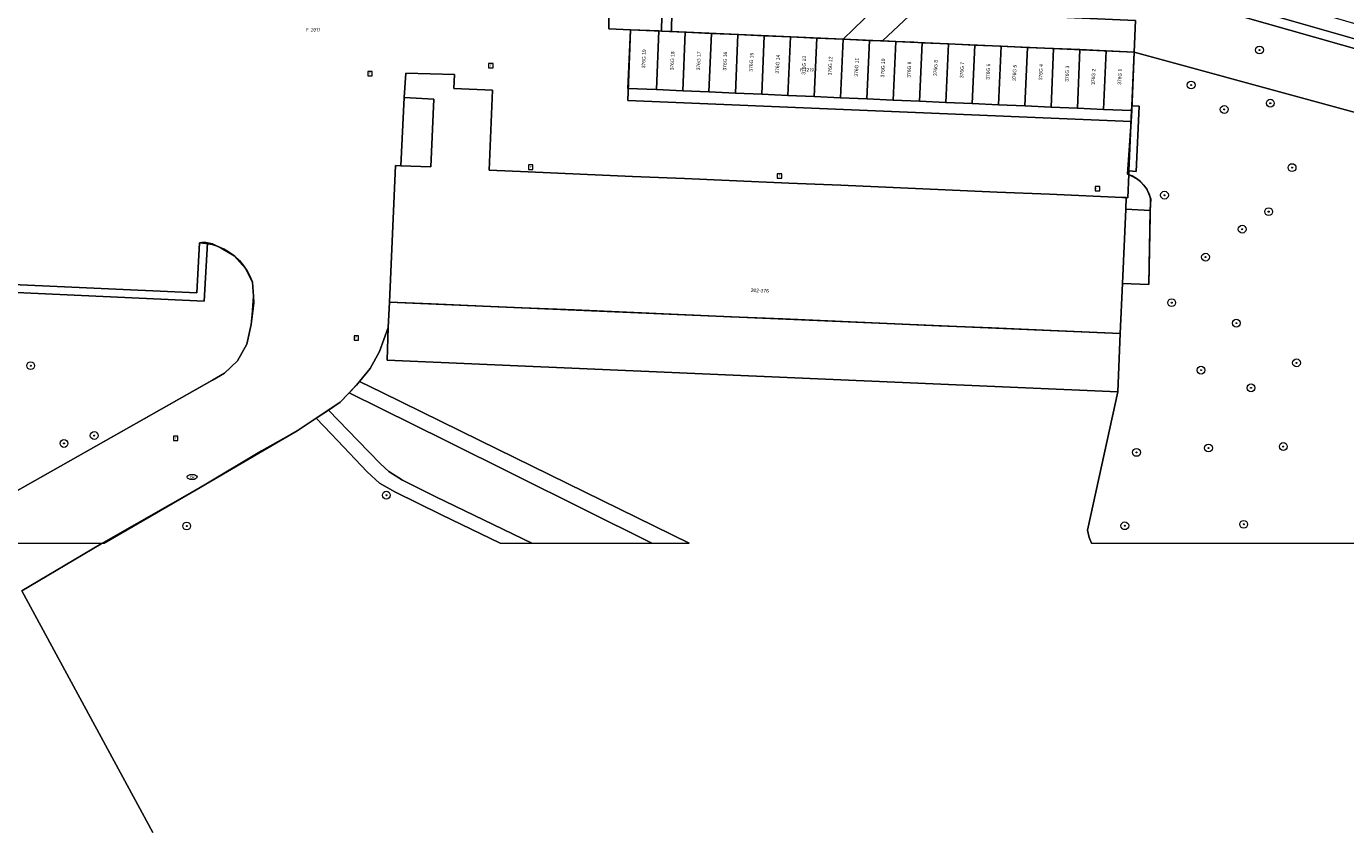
# Model space of a CAD drawing. Header units: metres. Extents: x 207466 to 209466, y 475780 to 477780.
# Tile 79 of 189: x 208631 to 208766, y 476161 to 476243. Entities that reach past the tile are written whole.
import ezdxf
from ezdxf.enums import TextEntityAlignment as Align

# ---------------------------------------------------------------- set-up
doc = ezdxf.new("R2010")
doc.units = ezdxf.units.M
doc.layers.get('0').update_dxf_attribs({"color": 253, "linetype": 'CONTINUOUS'})
for name, color, linetype, lineweight, true_color in [('B-RO-GR-BEPLANTING_CULTUUR_BOSPLANTSOEN-GV', 7, 'CONTINUOUS', 0, 0x6d8a47), ('B-RO-GR-BEPLANTING_CULTUUR_HEESTERS-GV', 7, 'CONTINUOUS', 0, 0x6d8a47), ('B-RO-GR-BOOM-S', 7, 'CONTINUOUS', 0, 0x6d8a47), ('B-RO-GR-GRAS-GV', 7, 'CONTINUOUS', 0, 0x6d8a47), ('B-RO-GR-GROENVOORZIENING-GV', 7, 'CONTINUOUS', 0, 0x6d8a47), ('B-RO-KL-WATER_BRANDLEIDING_PUT-S', 7, 'CONTINUOUS', 0, 0x478c9a), ('B-RO-OG-BEBOUWING-GV', 7, 'CONTINUOUS', 0, 0xa50000)]:
    doc.layers.add(name, color=color, linetype=linetype, lineweight=lineweight, true_color=true_color)
for name, color, linetype, lineweight in [('B-RO-OG-BEBOUWING-T18', 7, 'CONTINUOUS', 0), ('B-RO-OG-TERREIN_CULTUURSCHEIDING-GV', 253, 'CONTINUOUS', 0), ('B-RO-OG-TERREIN_ERF-GV', 253, 'CONTINUOUS', 0), ('B-RO-OG-TERREIN_ONBEGROEID-GV', 253, 'CONTINUOUS', 0), ('B-RO-RI-GWA_RIOOLPUT-S', 253, 'CONTINUOUS', 0), ('B-RO-VH-VERHARDING_BETON-GV', 253, 'CONTINUOUS', 0), ('B-WE-KG-GRENS_PERCEEL-GV', 150, 'CONTINUOUS', 18), ('B-WE-KG-GRENS_PERCEEL-S', 150, 'CONTINUOUS', 25)]:
    doc.layers.add(name, color=color, linetype=linetype, lineweight=lineweight)
doc.styles.add('NLCS-ISO', font='NLCS-ISO.ttf')
doc.styles.add('NLCS-ISO-M200-T18', font='NLCS-ISO.ttf', dxfattribs={"height": 1.8})

# ---------------------------------------------------------------- blocks, each defined once
blk = doc.blocks.new('SRI-PUT_INSPECTIEPUT_RIOOLPUT-SO1')
at = {"color": 0, "linetype": 'ByBlock', "lineweight": -2, "flags": 128}
blk.add_lwpolyline([(-1.125, -1.125), (1.125, -1.125), (1.125, 1.125), (-1.125, 1.125), (-1.125, -1.125)], dxfattribs=at)
at = {"color": 0, "linetype": 'ByBlock', "lineweight": -2, "insert": (0, 0.2828), "char_height": 1.5, "attachment_point": 5, "line_spacing_factor": 0.8, "style": 'NLCS-ISO'}
blk.add_mtext('{\\C0;r}', dxfattribs=at)
blk = doc.blocks.new('SKL-WATER_BRANDKRAAN_BRANDPUT-SO1')
at = {"color": 0, "linetype": 'ByBlock', "lineweight": -2}
blk.add_ellipse((0, 0), major_axis=(2.5, 0), ratio=0.54, dxfattribs=at)
at = {"color": 0, "linetype": 'ByBlock', "lineweight": -2, "insert": (0.1554, 0), "char_height": 1.5, "attachment_point": 5, "line_spacing_factor": 0.8, "style": 'NLCS-ISO'}
blk.add_mtext('{\\C0;bk}', dxfattribs=at)
blk = doc.blocks.new('SGR-BOOM_01-SO1')
at = {"linetype": 'Continuous'}
h = blk.add_hatch(color=0, dxfattribs=at)
edge = h.paths.add_edge_path()
edge.add_arc((0, 0), 0.25, 0, 360)
at = {"color": 0, "linetype": 'ByBlock', "lineweight": -2}
for radius in [2, 0.25]:
    blk.add_circle((0, 0), radius, dxfattribs=at)
blk = doc.blocks.new('SKG-PERCEELNUMMER-SO')
at = {"style": 'NLCS-ISO', "oblique": 10, "flags": 1}
blk.add_attdef('GEMEENTECODE', text='', height=1.8, dxfattribs=at).set_placement((0, 2.55), align=Align.MIDDLE_CENTER)
at = {"style": 'NLCS-ISO', "oblique": 10}
blk.add_attdef('SECTIE', text='', height=1.8, dxfattribs=at).set_placement((-0.5, 0), align=Align.MIDDLE_RIGHT)
blk.add_attdef('PERCEELNUMMER', text='', height=1.8, dxfattribs=at).set_placement((0.5, 0), align=Align.MIDDLE_LEFT)

msp = doc.modelspace()

# ---------------------------------------------------------------- linework, layer by layer
at = {"layer": 'B-RO-GR-BEPLANTING_CULTUUR_BOSPLANTSOEN-GV', "flags": 128}
for points in [[(208698.44, 476241.93), (208701.14, 476241.81), (208703.83, 476241.7), (208706.53, 476241.58), (208709.23, 476241.46), (208711.93, 476241.34), (208714.62, 476241.22), (208717.79, 476244.31), (208696.96, 476245.21), (208696.07, 476245.25), (208696, 476242.06), (208696, 476242.04), (208698.44, 476241.93)], [(208718.67, 476241.04), (208720.02, 476240.98), (208721.86, 476240.9), (208722.72, 476240.86), (208725.41, 476240.74), (208728.11, 476240.62), (208730.81, 476240.5), (208733.51, 476240.38), (208736.2, 476240.26), (208738.9, 476240.15), (208741.6, 476240.03), (208744.47, 476239.9), (208744.61, 476243.14), (208721.93, 476244.13), (208718.67, 476241.04)], [(208782.16, 476229.59), (208744.47, 476239.9), (208744.23, 476234.4), (208744.98, 476234.37), (208744.68, 476227.67), (208743.93, 476227.71), (208743.91, 476227.34), (208744.92, 476226.81), (208745.71, 476225.95), (208746.16, 476224.87), (208746.09, 476223.67), (208745.97, 476216.09), (208743.27, 476216.19), (208743.04, 476211.05), (208742.79, 476205.06), (208741.7, 476200.08), (208739.69, 476190.9), (208739.86, 476190.12), (208740.09, 476189.55)], [(208746.09, 476223.67), (208743.59, 476223.78), (208743.27, 476216.19), (208745.97, 476216.09), (208746.09, 476223.67)], [(208740.09, 476189.55), (208779.7, 476189.55)]]:
    msp.add_lwpolyline(points, dxfattribs=at)
at = {"layer": 'B-RO-GR-BEPLANTING_CULTUUR_HEESTERS-GV', "flags": 128}
for points in [[(208649.44, 476220.35), (208649.12, 476220.43), (208648.64, 476220.36), (208648.35, 476215.22), (208615.89, 476216.7), (208615.98, 476218.1), (208616.01, 476218.56), (208615.18, 476218.21), (208615.04, 476215.94), (208649.11, 476214.38), (208649.44, 476220.35)], [(208719.14, 476212.08), (208713.79, 476212.31), (208708.45, 476212.54), (208703.1, 476212.77), (208697.76, 476213), (208692.41, 476213.23), (208687.07, 476213.46), (208681.72, 476213.68), (208677.73, 476213.86), (208672.38, 476214.09), (208668.13, 476214.27), (208667.97, 476211.66), (208667.88, 476208.31), (208742.79, 476205.06), (208743.04, 476211.05), (208735.17, 476211.39), (208729.83, 476211.62), (208724.48, 476211.85), (208719.14, 476212.08)]]:
    msp.add_lwpolyline(points, dxfattribs=at)
at = {"layer": 'B-RO-GR-GRAS-GV', "flags": 128}
for points in [[(208676.54, 476269.31), (208676.96, 476279.32), (208677.06, 476281.01), (208677.26, 476282.68), (208677.55, 476284.35), (208677.95, 476285.99), (208678.44, 476287.6), (208679.4, 476289.46), (208679.98, 476289.8), (208680.62, 476289.98), (208681.3, 476289.98), (208681.94, 476289.8), (208682.52, 476289.45), (208724.45, 476254.88), (208726.54, 476253.35), (208728.74, 476252), (208731.05, 476250.83), (208733.44, 476249.84), (208735.91, 476249.05), (208738.42, 476248.46), (208747.53, 476245.85), (208791.5, 476233.34)], [(208794.39, 476233.57), (208770.16, 476240.37), (208752.68, 476245.4), (208738.61, 476249.44), (208734.08, 476250.79), (208730.36, 476252.27), (208728.23, 476253.46), (208725.07, 476255.66), (208706.02, 476271.18), (208690.7, 476283.91), (208684.26, 476289.18), (208682.32, 476290.7)], [(208680.88, 476249.47), (208681.55, 476249.44), (208681.49, 476246.75), (208680.74, 476246.77), (208680.73, 476246.4), (208678.49, 476246.45), (208678.48, 476246.23), (208685.58, 476246.06), (208685.72, 476249.05), (208697.04, 476248.83), (208696.96, 476245.21), (208717.79, 476244.31), (208714.62, 476241.22), (208717.32, 476241.1), (208718.67, 476241.04), (208721.93, 476244.13), (208744.61, 476243.14), (208744.47, 476239.9), (208782.16, 476229.59)], [(208791.5, 476233.34), (208747.53, 476245.85)], [(208740.09, 476189.55), (208739.86, 476190.12), (208739.69, 476190.9), (208741.7, 476200.08), (208742.79, 476205.06), (208667.88, 476208.31), (208667.97, 476211.66), (208667.08, 476209.19), (208666.13, 476207.46), (208665.04, 476206.12), (208667.36, 476204.99), (208677.37, 476200.08), (208698.85, 476189.55)], [(208682.69, 476189.55), (208695.02, 476189.55), (208673.84, 476200.08), (208663.99, 476204.97), (208663.07, 476204), (208661.86, 476203.2), (208664.88, 476200.08), (208667.18, 476197.69), (208668.05, 476196.91), (208669.46, 476196.03), (208672.87, 476194.3), (208682.69, 476189.55)]]:
    msp.add_lwpolyline(points, dxfattribs=at)
at = {"layer": 'B-RO-GR-GROENVOORZIENING-GV', "flags": 128}
msp.add_lwpolyline([(208744.98, 476234.37), (208744.23, 476234.4), (208744.2, 476233.9), (208743.93, 476227.71), (208744.68, 476227.67), (208744.98, 476234.37)], dxfattribs=at)
at = {"layer": 'B-RO-OG-BEBOUWING-GV', "flags": 128}
for points in [[(208696.07, 476245.25), (208690.66, 476245.41), (208690.65, 476245.06), (208690.59, 476242.29), (208692.82, 476242.18), (208695.74, 476242.07), (208696, 476242.06), (208696.07, 476245.25)], [(208695.74, 476242.07), (208692.82, 476242.18), (208692.55, 476236.18), (208695.48, 476236.05), (208695.74, 476242.07)], [(208698.44, 476241.93), (208696, 476242.04), (208696, 476242.06), (208695.74, 476242.07), (208695.48, 476236.05), (208698.18, 476235.93), (208698.44, 476241.93)], [(208701.14, 476241.81), (208698.44, 476241.93), (208698.18, 476235.93), (208700.87, 476235.82), (208701.14, 476241.81)], [(208703.83, 476241.7), (208701.14, 476241.81), (208700.87, 476235.82), (208703.57, 476235.7), (208703.83, 476241.7)], [(208706.53, 476241.58), (208703.83, 476241.7), (208703.57, 476235.7), (208706.27, 476235.58), (208706.53, 476241.58)], [(208709.23, 476241.46), (208706.53, 476241.58), (208706.27, 476235.58), (208708.96, 476235.46), (208709.23, 476241.46)], [(208711.93, 476241.34), (208709.23, 476241.46), (208708.96, 476235.46), (208711.66, 476235.34), (208711.93, 476241.34)], [(208714.62, 476241.22), (208711.93, 476241.34), (208711.66, 476235.34), (208714.36, 476235.22), (208714.62, 476241.22)], [(208717.32, 476241.1), (208714.62, 476241.22), (208714.36, 476235.22), (208717.06, 476235.1), (208717.32, 476241.1)], [(208717.06, 476235.1), (208719.75, 476234.98), (208720.02, 476240.98), (208718.67, 476241.04), (208717.32, 476241.1), (208717.06, 476235.1)], [(208722.72, 476240.86), (208721.86, 476240.9), (208720.02, 476240.98), (208719.75, 476234.98), (208722.45, 476234.86), (208722.72, 476240.86)], [(208725.41, 476240.74), (208722.72, 476240.86), (208722.45, 476234.86), (208725.15, 476234.74), (208725.41, 476240.74)], [(208728.11, 476240.62), (208725.41, 476240.74), (208725.15, 476234.74), (208727.85, 476234.62), (208728.11, 476240.62)], [(208730.81, 476240.5), (208728.11, 476240.62), (208727.85, 476234.62), (208730.54, 476234.5), (208730.81, 476240.5)], [(208733.51, 476240.38), (208730.81, 476240.5), (208730.54, 476234.5), (208733.24, 476234.39), (208733.51, 476240.38)], [(208736.2, 476240.26), (208733.51, 476240.38), (208733.24, 476234.39), (208735.94, 476234.27), (208736.2, 476240.26)], [(208738.9, 476240.15), (208736.2, 476240.26), (208735.94, 476234.27), (208738.64, 476234.15), (208738.9, 476240.15)], [(208741.6, 476240.03), (208738.9, 476240.15), (208738.64, 476234.15), (208741.33, 476234.03), (208741.6, 476240.03)], [(208744.47, 476239.9), (208741.6, 476240.03), (208741.33, 476234.03), (208744.2, 476233.9), (208744.23, 476234.4), (208744.47, 476239.9)], [(208743.59, 476223.78), (208743.64, 476224.98), (208743.26, 476225), (208735.77, 476225.32), (208730.43, 476225.55), (208725.08, 476225.78), (208719.74, 476226.01), (208714.39, 476226.24), (208709.05, 476226.47), (208703.7, 476226.7), (208698.36, 476226.93), (208693.01, 476227.16), (208687.67, 476227.39), (208682.32, 476227.61), (208678.33, 476227.79), (208678.68, 476236), (208674.7, 476236.17), (208674.77, 476237.61), (208669.79, 476237.75), (208669.63, 476235.24), (208672.65, 476235.08), (208672.35, 476228.12), (208669.27, 476228.25), (208668.73, 476228.28), (208668.13, 476214.27), (208672.38, 476214.09), (208677.73, 476213.86), (208681.72, 476213.68), (208687.07, 476213.46), (208692.41, 476213.23), (208697.76, 476213), (208703.1, 476212.77), (208708.45, 476212.54), (208713.79, 476212.31), (208719.14, 476212.08), (208724.48, 476211.85), (208729.83, 476211.62), (208735.17, 476211.39), (208743.04, 476211.05), (208743.27, 476216.19), (208743.59, 476223.78)]]:
    msp.add_lwpolyline(points, dxfattribs=at)
at = {"layer": 'B-RO-OG-TERREIN_CULTUURSCHEIDING-GV', "flags": 128}
for points in [[(208654.2, 476214.21), (208654.17, 476214.88), (208654.07, 476216.3), (208653.34, 476217.7), (208652.2, 476219), (208650.84, 476219.81), (208649.95, 476220.23), (208649.44, 476220.35), (208649.11, 476214.38), (208615.04, 476215.94), (208615.18, 476218.21), (208607.69, 476214.96), (208612.92, 476209.13), (208617.85, 476202.99), (208619.88, 476200.08), (208622.36, 476196.53), (208625.1, 476192.23), (208625.84, 476192.63), (208651.17, 476206.94), (208652.53, 476208.25), (208653.48, 476209.97), (208653.93, 476211.98), (208654.2, 476214.21)], [(208679.45, 476189.55), (208673.45, 476192.47), (208668.67, 476194.81), (208667.1, 476195.71), (208665.83, 476196.87), (208662.77, 476200.08), (208662.12, 476200.76), (208660.59, 476202.36), (208658.63, 476201.06), (208656.95, 476200.08), (208648.3, 476195.02), (208638.87, 476189.55)]]:
    msp.add_lwpolyline(points, dxfattribs=at)
at = {"layer": 'B-RO-OG-TERREIN_ERF-GV', "flags": 128}
for points in [[(208627.62, 476189.55), (208638.87, 476189.55), (208648.3, 476195.02), (208656.95, 476200.08), (208658.63, 476201.06), (208660.59, 476202.36), (208661.86, 476203.2), (208663.07, 476204), (208663.99, 476204.97), (208665.04, 476206.12), (208666.13, 476207.46), (208667.08, 476209.19), (208667.97, 476211.66), (208668.13, 476214.27), (208668.73, 476228.28), (208669.27, 476228.25), (208669.63, 476235.24), (208669.79, 476237.75), (208674.77, 476237.61), (208674.7, 476236.17), (208678.68, 476236), (208678.33, 476227.79), (208682.32, 476227.61), (208687.67, 476227.39), (208693.01, 476227.16), (208698.36, 476226.93), (208703.7, 476226.7), (208709.05, 476226.47), (208714.39, 476226.24), (208719.74, 476226.01), (208725.08, 476225.78), (208730.43, 476225.55), (208735.77, 476225.32), (208743.26, 476225), (208743.64, 476224.98), (208743.81, 476224.97), (208743.91, 476227.34), (208743.93, 476227.71), (208744.2, 476233.9), (208741.33, 476234.03), (208738.64, 476234.15), (208735.94, 476234.27), (208733.24, 476234.39), (208730.54, 476234.5), (208727.85, 476234.62), (208725.15, 476234.74), (208722.45, 476234.86), (208719.75, 476234.98), (208717.06, 476235.1), (208714.36, 476235.22), (208711.66, 476235.34), (208708.96, 476235.46), (208706.27, 476235.58), (208703.57, 476235.7), (208700.87, 476235.82), (208698.18, 476235.93), (208695.48, 476236.05), (208692.55, 476236.18), (208692.82, 476242.18), (208690.59, 476242.29), (208690.65, 476245.06)], [(208669.63, 476235.24), (208669.27, 476228.25), (208672.35, 476228.12), (208672.65, 476235.08), (208669.63, 476235.24)], [(208745.71, 476225.95), (208744.92, 476226.81), (208743.91, 476227.34), (208743.81, 476224.97), (208743.64, 476224.98), (208743.59, 476223.78), (208746.09, 476223.67), (208746.16, 476224.87), (208745.71, 476225.95)], [(208615.89, 476216.7), (208648.35, 476215.22), (208648.64, 476220.36), (208649.12, 476220.43), (208649.44, 476220.35), (208649.95, 476220.23), (208650.84, 476219.81), (208652.2, 476219), (208653.34, 476217.7), (208654.07, 476216.3), (208654.17, 476214.88), (208654.2, 476214.21), (208653.93, 476211.98), (208653.48, 476209.97), (208652.53, 476208.25), (208651.17, 476206.94), (208625.84, 476192.63)]]:
    msp.add_lwpolyline(points, dxfattribs=at)
at = {"layer": 'B-RO-OG-TERREIN_ONBEGROEID-GV', "flags": 128}
msp.add_lwpolyline([(208695.02, 476189.55), (208698.85, 476189.55), (208677.37, 476200.08), (208667.36, 476204.99), (208665.04, 476206.12), (208663.99, 476204.97), (208673.84, 476200.08), (208695.02, 476189.55)], dxfattribs=at)
at = {"layer": 'B-RO-VH-VERHARDING_BETON-GV', "flags": 128}
for points in [[(208797.41, 476236.02), (208798.43, 476238.51), (208802.83, 476248.63), (208801.1, 476249.46), (208796.52, 476238.98), (208794.81, 476235.01), (208770.56, 476241.81), (208753.17, 476246.82), (208752.68, 476245.4), (208770.16, 476240.37), (208794.39, 476233.57)], [(208679.45, 476189.55), (208682.69, 476189.55), (208672.87, 476194.3), (208669.46, 476196.03), (208668.05, 476196.91), (208667.18, 476197.69), (208664.88, 476200.08), (208661.86, 476203.2), (208660.59, 476202.36), (208662.12, 476200.76), (208662.77, 476200.08), (208665.83, 476196.87), (208667.1, 476195.71), (208668.67, 476194.81), (208673.45, 476192.47), (208679.45, 476189.55)]]:
    msp.add_lwpolyline(points, dxfattribs=at)
at = {"layer": 'B-WE-KG-GRENS_PERCEEL-GV'}
for points in [[(208692.82, 476242.18), (208696.04, 476242.05), (208697.03, 476242.02), (208697.09, 476246.22), (208690.67, 476246.41), (208690.65, 476245.48), (208690.59, 476242.29)], [(208692.82, 476242.18), (208692.54, 476234.93), (208744.15, 476232.78), (208744.22, 476233.91), (208744.47, 476239.9), (208697.03, 476242.02), (208696.04, 476242.05)]]:
    msp.add_lwpolyline(points, close=True, dxfattribs=at)
for points in [[(208697.09, 476246.22), (208697.03, 476242.02), (208744.47, 476239.9), (208744.22, 476233.91), (208744.15, 476232.78), (208743.78, 476227.39), (208744.26, 476227.2), (208744.7, 476226.95), (208745.11, 476226.63), (208745.46, 476226.25), (208745.76, 476225.83), (208745.99, 476225.37), (208746.15, 476224.89), (208745.97, 476216.09), (208743.26, 476216.19), (208743.04, 476211.05), (208668.13, 476214.27), (208667.97, 476211.66), (208667.08, 476209.19), (208666.13, 476207.46), (208664.73, 476205.75), (208663.07, 476204), (208658.63, 476201.06), (208654.99, 476199.02), (208649.29, 476195.59), (208638.55, 476189.48), (208633.02, 476186.21), (208630.43, 476184.66), (208643.85, 476159.91)], [(208630.43, 476184.66), (208633.02, 476186.21), (208638.55, 476189.48), (208649.29, 476195.59), (208654.99, 476199.02), (208658.63, 476201.06), (208663.07, 476204), (208664.73, 476205.75), (208666.13, 476207.46), (208667.08, 476209.19), (208667.97, 476211.66), (208668.13, 476214.27), (208743.04, 476211.05), (208743.26, 476216.19), (208745.97, 476216.09), (208746.15, 476224.89), (208745.99, 476225.37), (208745.76, 476225.83), (208745.46, 476226.25), (208745.11, 476226.63), (208744.7, 476226.95), (208744.26, 476227.2), (208743.78, 476227.39), (208744.15, 476232.78), (208692.54, 476234.93), (208692.82, 476242.18), (208690.59, 476242.29), (208690.65, 476245.48)], [(208615.89, 476216.7), (208648.35, 476215.22), (208648.64, 476220.36), (208649.29, 476220.29), (208649.93, 476220.16), (208650.55, 476219.96), (208651.15, 476219.69), (208651.71, 476219.36), (208652.24, 476218.97), (208652.72, 476218.52), (208653.14, 476218.03), (208653.52, 476217.49), (208653.83, 476216.91), (208654.07, 476216.3), (208654.17, 476214.88), (208654.05, 476212.97), (208653.93, 476211.98), (208653.72, 476211.04), (208653.48, 476209.97), (208652.53, 476208.25), (208651.2, 476206.97), (208649.95, 476206.25), (208625.76, 476192.58)], [(208625.76, 476192.58), (208649.95, 476206.25), (208651.2, 476206.97), (208652.53, 476208.25), (208653.48, 476209.97), (208653.72, 476211.04), (208653.93, 476211.98), (208654.05, 476212.97), (208654.17, 476214.88), (208654.07, 476216.3), (208653.83, 476216.91), (208653.52, 476217.49), (208653.14, 476218.03), (208652.72, 476218.52), (208652.24, 476218.97), (208651.71, 476219.36), (208651.15, 476219.69), (208650.55, 476219.96), (208649.93, 476220.16), (208649.29, 476220.29), (208648.64, 476220.36), (208648.35, 476215.22), (208615.89, 476216.7)], [(208643.85, 476159.91), (208630.43, 476184.66)]]:
    msp.add_lwpolyline(points, dxfattribs=at)

# ---------------------------------------------------------------- block references
at = {"layer": 'B-RO-GR-BOOM-S', "xscale": 0.2, "yscale": 0.2, "zscale": 0.2}
for p in [(208757.31, 476240.11), (208750.3, 476236.52), (208753.69, 476234.02), (208758.42, 476234.66), (208760.65, 476228.06), (208747.57, 476225.23), (208758.25, 476223.54), (208755.54, 476221.74), (208751.78, 476218.88), (208748.31, 476214.21), (208754.94, 476212.11), (208631.33, 476207.75), (208751.32, 476207.29), (208761.11, 476208.04), (208756.44, 476205.48), (208637.84, 476200.59), (208634.74, 476199.78), (208744.7, 476198.86), (208752.08, 476199.31), (208759.75, 476199.46), (208667.79, 476194.47), (208647.32, 476191.31), (208743.5, 476191.34), (208755.69, 476191.49)]:
    msp.add_blockref('SGR-BOOM_01-SO1', p, dxfattribs=at)
at = {"layer": 'B-RO-KL-WATER_BRANDLEIDING_PUT-S', "xscale": 0.2, "yscale": 0.2, "zscale": 0.2}
msp.add_blockref('SKL-WATER_BRANDKRAAN_BRANDPUT-SO1', (208647.88, 476196.34), dxfattribs=at)
at = {"layer": 'B-RO-RI-GWA_RIOOLPUT-S', "xscale": 0.2, "yscale": 0.2, "zscale": 0.2}
for p in [(208678.5, 476238.5), (208666.1, 476237.7), (208682.6, 476228.1), (208708.1, 476227.2), (208740.7, 476225.9), (208664.7, 476210.6), (208646.2, 476200.3)]:
    msp.add_blockref('SRI-PUT_INSPECTIEPUT_RIOOLPUT-SO1', p, dxfattribs=at)
at = {"layer": 'B-WE-KG-GRENS_PERCEEL-S', "xscale": 0.2, "yscale": 0.2, "zscale": 0.2}
for p, values in [((208659.91, 476242.18), {'PERCEELNUMMER': '2011', 'SECTIE': 'F'}), ((208710.54, 476238.07), {'PERCEELNUMMER': '1219', 'SECTIE': 'F'})]:
    msp.add_blockref('SKG-PERCEELNUMMER-SO', p, dxfattribs=at).add_auto_attribs(values)

# ---------------------------------------------------------------- texts
at = {"layer": 'B-RO-OG-BEBOUWING-T18', "char_height": 0.36, "attachment_point": 5, "line_spacing_factor": 0.8, "style": 'NLCS-ISO-M200-T18'}
for s, insert, rotation in [('{\\fArial|b0|i0|c0|p34;\\C256;376G 19}', (208694.19, 476239.21), 87.5), ('{\\fArial|b0|i0|c0|p34;\\C256;376G 18}', (208697.11, 476239), 87.5), ('{\\fArial|b0|i0|c0|p34;\\C256;376G 17}', (208699.81, 476239), 87.5), ('{\\fArial|b0|i0|c0|p34;\\C256;376G 16}', (208702.51, 476238.97), 87.5), ('{\\fArial|b0|i0|c0|p34;\\C256;376G 15}', (208705.21, 476238.86), 87.5), ('{\\fArial|b0|i0|c0|p34;\\C256;376G 14}', (208707.9, 476238.66), 87.5), ('{\\fArial|b0|i0|c0|p34;\\C256;376G 13}', (208710.6, 476238.54), 87.5), ('{\\fArial|b0|i0|c0|p34;\\C256;376G 12}', (208713.3, 476238.48), 87.5), ('{\\fArial|b0|i0|c0|p34;\\C256;376G 11}', (208716, 476238.35), 87.5), ('{\\fArial|b0|i0|c0|p34;\\C256;376G 10}', (208718.7, 476238.27), 87.5), ('{\\fArial|b0|i0|c0|p34;\\C256;376G 9}', (208721.39, 476238.1), 87.5), ('{\\fArial|b0|i0|c0|p34;\\C256;376G 8}', (208724.1, 476238.27), 87.5), ('{\\fArial|b0|i0|c0|p34;\\C256;376G 7}', (208726.8, 476238.06), 87.5), ('{\\fArial|b0|i0|c0|p34;\\C256;376G 6}', (208729.49, 476237.89), 87.5), ('{\\fArial|b0|i0|c0|p34;\\C256;376G 5}', (208732.19, 476237.77), 87.5), ('{\\fArial|b0|i0|c0|p34;\\C256;376G 4}', (208734.89, 476237.84), 87.5), ('{\\fArial|b0|i0|c0|p34;\\C256;376G 3}', (208737.59, 476237.68), 87.5), ('{\\fArial|b0|i0|c0|p34;\\C256;376G 2}', (208740.28, 476237.36), 87.5), ('{\\fArial|b0|i0|c0|p34;\\C256;376G 1}', (208742.98, 476237.37), 87.5), ('{\\fArial|b0|i0|c0|p34;\\C256;202-376}', (208706.08, 476215.45), 357.6)]:
    msp.add_mtext(s, dxfattribs=dict(at, insert=insert, rotation=rotation))

doc.saveas('drawing.dxf')
